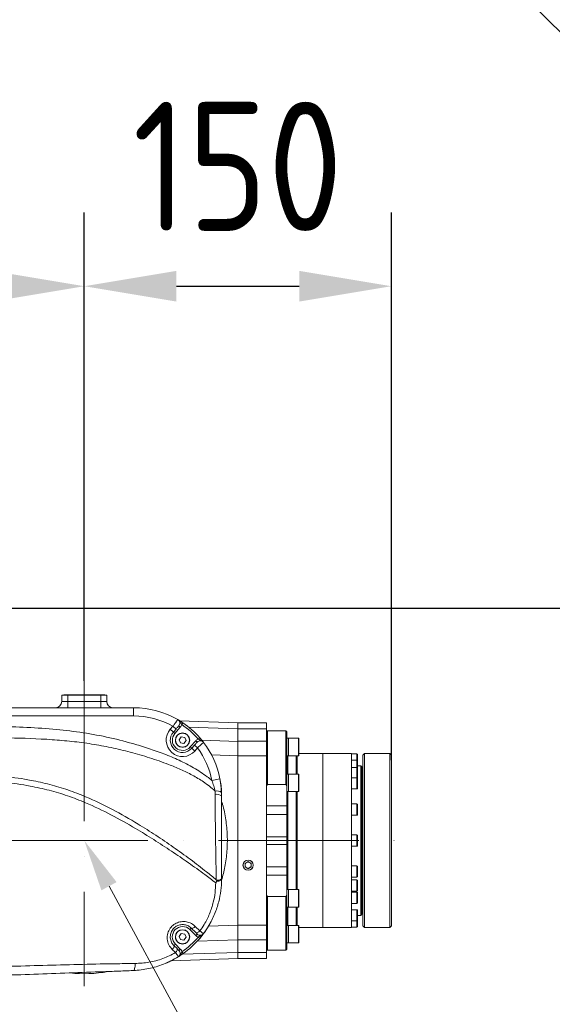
# Model space of a CAD drawing. Header units: millimetres. Extents: x 35469 to 44263, y -24881 to -16268.
# Tile 85 of 231: x 39782 to 40043, y -17989 to -17509. Entities that reach past the tile are written whole.
import ezdxf

# ---------------------------------------------------------------- set-up
doc = ezdxf.new("R2010")
doc.units = ezdxf.units.MM
doc.header["$LTSCALE"] = 0.3175
doc.linetypes.add('ACAD_ISO10W100', pattern=[18, 12, -3, 0, -3])
for name, color, linetype, lineweight in [('1轮廓实线层', 7, 'Continuous', 18), ('7标注层', 4, 'Continuous', 13), ('中心线', 4, 'ACAD_ISO10W100', 20), ('细实线', 1, 'Continuous', 20)]:
    doc.layers.add(name, color=color, linetype=linetype, lineweight=lineweight)
doc.styles.add('标准汉字', font='gbenor.shx', dxfattribs={"bigfont": 'gbcbig.shx'})
doc.dimstyles.new('M1：18', dxfattribs={"dimscale": 18, "dimtxt": 3.5, "dimasz": 2.5, "dimexe": 2, "dimexo": 0, "dimgap": 1.5, "dimtad": 1, "dimdec": 1, "dimdsep": 46, "dimtxsty": '标准汉字', "dimcen": 5, "dimdle": 5, "dimclrd": 1, "dimclre": 1, "dimclrt": 256, "dimadec": 4, "dimazin": 2, "dimtfac": 1, "dimtdec": 1, "dimtmove": 0, "dimatfit": 3, "dimfxl": 1, "dimtolj": 1, "dimarcsym": 0})

# ---------------------------------------------------------------- blocks, each defined once
blk = doc.blocks.new('*D28')
at = {"layer": '7标注层', "color": 1, "lineweight": -2, "ltscale": 18, "transparency": 16777216}
for p, q in [((38753.98, -17970.42), (38753.98, -17602.95)), ((39813.98, -17831.5), (39813.98, -17602.95)), ((38798.98, -17638.95), (39768.98, -17638.95))]:
    blk.add_line(p, q, dxfattribs=at)
at = {"layer": '7标注层', "color": 1, "transparency": 16777216}
for points in [[(38798.98, -17631.45), (38798.98, -17646.45), (38753.98, -17638.95)], [(39768.98, -17646.45), (39768.98, -17631.45), (39813.98, -17638.95)]]:
    blk.add_solid(points, dxfattribs=at)
at = {"layer": 'Defpoints', "color": 0, "transparency": 16777216}
for p in [(39813.98, -17638.95), (39813.98, -17831.5), (38753.98, -17970.42)]:
    blk.add_point(p, dxfattribs=at)
at = {"layer": '7标注层', "transparency": 16777216, "insert": (39283.98, -17580.45), "char_height": 63, "attachment_point": 5, "style": '标准汉字'}
blk.add_mtext('\\A1;1060', dxfattribs=at)
blk = doc.blocks.new('*D29')
at = {"layer": '7标注层', "color": 1, "lineweight": -2, "ltscale": 18, "transparency": 16777216}
for p, q in [((39813.98, -17831.5), (39813.98, -17602.95)), ((39963.98, -17870.29), (39963.98, -17602.95)), ((39858.98, -17638.95), (39918.98, -17638.95))]:
    blk.add_line(p, q, dxfattribs=at)
at = {"layer": '7标注层', "color": 1, "transparency": 16777216}
for points in [[(39858.98, -17631.45), (39858.98, -17646.45), (39813.98, -17638.95)], [(39918.98, -17646.45), (39918.98, -17631.45), (39963.98, -17638.95)]]:
    blk.add_solid(points, dxfattribs=at)
at = {"layer": 'Defpoints', "color": 0, "transparency": 16777216}
for p in [(39963.98, -17638.95), (39813.98, -17831.5), (39963.98, -17870.29)]:
    blk.add_point(p, dxfattribs=at)
at = {"layer": '7标注层', "transparency": 16777216, "insert": (39888.98, -17580.45), "char_height": 63, "attachment_point": 5, "style": '标准汉字'}
blk.add_mtext('\\A1;150', dxfattribs=at)
blk = doc.blocks.new('*D44')
at = {"layer": '7标注层', "color": 1, "lineweight": -2, "ltscale": 18, "transparency": 16777216}
for p, q in [((37974.46, -17796.16), (40892.23, -17796.16)), ((40856.23, -18794.5), (40856.23, -17841.16)), ((40604.54, -18839.5), (40892.23, -18839.5))]:
    blk.add_line(p, q, dxfattribs=at)
at = {"layer": '7标注层', "color": 1, "transparency": 16777216}
for points in [[(40863.73, -17841.16), (40848.73, -17841.16), (40856.23, -17796.16)], [(40848.73, -18794.5), (40863.73, -18794.5), (40856.23, -18839.5)]]:
    blk.add_solid(points, dxfattribs=at)
at = {"layer": 'Defpoints', "color": 0, "transparency": 16777216}
for p in [(37974.46, -17796.16), (40856.23, -17796.16), (40604.54, -18839.5)]:
    blk.add_point(p, dxfattribs=at)
at = {"layer": '7标注层', "transparency": 16777216, "insert": (40797.73, -18317.83), "char_height": 63, "attachment_point": 5, "rotation": 90, "style": '标准汉字'}
blk.add_mtext('\\A1;1043.3', dxfattribs=at)
blk = doc.blocks.new('*D45')
at = {"layer": '7标注层', "color": 1, "lineweight": -2, "ltscale": 18, "transparency": 16777216}
for p, q in [((38753.98, -16988.93), (41035.05, -16988.93)), ((40999.05, -17033.93), (40999.05, -18794.5)), ((40604.54, -18839.5), (41035.05, -18839.5))]:
    blk.add_line(p, q, dxfattribs=at)
at = {"layer": '7标注层', "color": 1, "transparency": 16777216}
for points in [[(41006.55, -17033.93), (40991.55, -17033.93), (40999.05, -16988.93)], [(40991.55, -18794.5), (41006.55, -18794.5), (40999.05, -18839.5)]]:
    blk.add_solid(points, dxfattribs=at)
at = {"layer": 'Defpoints', "color": 0, "transparency": 16777216}
for p in [(38753.98, -16988.93), (40604.54, -18839.5), (40999.05, -18839.5)]:
    blk.add_point(p, dxfattribs=at)
at = {"layer": '7标注层', "transparency": 16777216, "insert": (40940.55, -17914.21), "char_height": 63, "attachment_point": 5, "rotation": 90, "style": '标准汉字'}
blk.add_mtext('\\A1;1850.6', dxfattribs=at)

msp = doc.modelspace()

# ---------------------------------------------------------------- hatches: boundary and pattern name
at = {"layer": '细实线', "ltscale": 18}
msp.add_hatch(color=256, dxfattribs=at).paths.add_polyline_path([(39822.343, -17933.797), (39829.773, -17929.772), (39813.983, -17909.495)], flags=0)

# ---------------------------------------------------------------- linework, layer by layer
at = {"layer": '1轮廓实线层', "ltscale": 18}
for p, q in [((39802.983, -17838.495), (39805.983, -17838.495)), ((39802.983, -17841.666), (39802.983, -17838.495)), ((39802.983, -17841.666), (39805.983, -17841.666)), ((39803.983, -17838.495), (39803.983, -17838.37)), ((39803.983, -17838.37), (39804.608, -17838.37)), ((39804.608, -17838.37), (39804.608, -17838.495)), ((39804.608, -17838.37), (39823.358, -17838.37)), ((39805.233, -17838.308), (39805.233, -17838.37)), ((39805.233, -17838.308), (39805.483, -17838.308)), ((39805.483, -17838.308), (39805.483, -17838.37)), ((39805.983, -17838.495), (39805.983, -17841.666)), ((39805.983, -17838.495), (39821.983, -17838.495)), ((39805.983, -17841.666), (39821.983, -17841.666)), ((39805.983, -17841.666), (39805.983, -17844.666)), ((39806.733, -17838.308), (39806.733, -17838.37)), ((39806.733, -17838.308), (39806.983, -17838.308)), ((39806.983, -17838.308), (39806.983, -17838.37)), ((39808.233, -17838.308), (39808.233, -17838.37)), ((39808.233, -17838.308), (39808.483, -17838.308)), ((39808.483, -17838.308), (39808.483, -17838.37)), ((39809.733, -17838.308), (39809.733, -17838.37)), ((39809.733, -17838.308), (39809.983, -17838.308)), ((39809.983, -17838.308), (39809.983, -17838.37)), ((39811.233, -17838.308), (39811.233, -17838.37)), ((39811.233, -17838.308), (39811.483, -17838.308)), ((39811.483, -17838.308), (39811.483, -17838.37)), ((39812.608, -17838.308), (39815.358, -17838.308)), ((39812.608, -17838.308), (39812.608, -17838.37)), ((39815.358, -17838.308), (39815.358, -17838.37)), ((39816.483, -17838.308), (39816.483, -17838.37)), ((39816.483, -17838.308), (39816.733, -17838.308)), ((39816.733, -17838.308), (39816.733, -17838.37)), ((39817.983, -17838.308), (39817.983, -17838.37)), ((39817.983, -17838.308), (39818.233, -17838.308)), ((39818.233, -17838.308), (39818.233, -17838.37)), ((39819.483, -17838.308), (39819.483, -17838.37)), ((39819.483, -17838.308), (39819.733, -17838.308)), ((39819.733, -17838.308), (39819.733, -17838.37)), ((39820.983, -17838.308), (39821.233, -17838.308)), ((39820.983, -17838.308), (39820.983, -17838.37)), ((39821.233, -17838.308), (39821.233, -17838.37)), ((39821.983, -17838.495), (39824.983, -17838.495)), ((39821.983, -17841.666), (39821.983, -17838.495)), ((39821.983, -17841.666), (39824.983, -17841.666)), ((39821.983, -17841.666), (39821.983, -17844.666)), ((39822.483, -17838.308), (39822.483, -17838.37)), ((39822.483, -17838.308), (39822.733, -17838.308)), ((39822.733, -17838.308), (39822.733, -17838.37)), ((39823.358, -17838.495), (39823.358, -17838.37)), ((39823.358, -17838.37), (39823.983, -17838.37)), ((39823.983, -17838.37), (39823.983, -17838.495)), ((39824.983, -17838.495), (39824.983, -17841.666)), ((39769.983, -17844.666), (39838.063, -17844.666)), ((39838.063, -17848.666), (39838.063, -17844.666)), ((39838.063, -17848.666), (39769.983, -17848.666)), ((39860.528, -17851.002), (39888.983, -17851.995)), ((39862.125, -17852.029), (39861.566, -17852.858)), ((39888.983, -17851.995), (39902.983, -17851.995)), ((39888.983, -17854.924), (39888.983, -17851.995)), ((39902.983, -17851.995), (39902.983, -17854.924)), ((39855.992, -17855.194), (39857.285, -17853.732)), ((39857.49, -17856.519), (39855.992, -17855.194)), ((39858.783, -17855.058), (39857.285, -17853.732)), ((39858.783, -17855.058), (39857.49, -17856.519)), ((39858.238, -17857.182), (39857.49, -17856.519)), ((39860.885, -17854.191), (39858.238, -17857.182)), ((39860.885, -17854.191), (39860.136, -17853.528)), ((39888.983, -17854.917), (39864.909, -17854.077)), ((39902.983, -17854.924), (39888.983, -17854.924)), ((39888.983, -17854.924), (39888.983, -17861.066)), ((39902.983, -17854.924), (39902.983, -17861.066)), ((39903.483, -17855.995), (39902.983, -17856.495)), ((39912.483, -17855.995), (39903.483, -17855.995)), ((39903.483, -17882.178), (39903.483, -17855.995)), ((39912.983, -17856.495), (39912.483, -17855.995)), ((39912.483, -17882.178), (39912.483, -17855.995)), ((39912.983, -17883.17), (39912.983, -17856.495)), ((39861.326, -17858.906), (39860.278, -17860.269)), ((39860.278, -17860.269), (39860.935, -17861.859)), ((39860.935, -17861.859), (39862.64, -17862.085)), ((39863.031, -17859.132), (39861.326, -17858.906)), ((39862.64, -17862.085), (39863.688, -17860.721)), ((39863.688, -17860.721), (39863.031, -17859.132)), ((39865.727, -17863.809), (39868.398, -17860.79)), ((39868.398, -17860.79), (39869.147, -17861.453)), ((39870.377, -17859.297), (39869.625, -17859.957)), ((39872.234, -17861.564), (39870.377, -17859.297)), ((39871.362, -17860.46), (39888.983, -17861.075)), ((39888.983, -17861.066), (39902.983, -17861.066)), ((39888.983, -17868.137), (39888.983, -17861.066)), ((39902.983, -17861.066), (39902.983, -17868.137)), ((39913.783, -17859.595), (39912.983, -17859.595)), ((39918.683, -17859.595), (39913.783, -17859.595)), ((39913.783, -17859.595), (39913.783, -17865.166)), ((39913.783, -17859.595), (39913.783, -17867.283)), ((39918.683, -17868.095), (39918.683, -17859.595)), ((39918.783, -17859.695), (39918.783, -17867.995)), ((39865.727, -17863.809), (39866.476, -17864.471)), ((39866.476, -17864.471), (39867.795, -17862.981)), ((39866.476, -17864.471), (39867.974, -17865.797)), ((39867.795, -17862.981), (39869.293, -17864.306)), ((39869.293, -17864.306), (39867.974, -17865.797)), ((39913.783, -17865.166), (39913.783, -17868.095)), ((39888.983, -17868.147), (39876.146, -17867.699)), ((39902.983, -17868.137), (39888.983, -17868.137)), ((39888.983, -17868.137), (39888.983, -17950.853)), ((39888.983, -17868.147), (39888.983, -17950.836)), ((39902.983, -17868.137), (39902.983, -17950.853)), ((39912.983, -17868.095), (39913.783, -17868.095)), ((39913.383, -17868.095), (39913.383, -17877.032)), ((39913.783, -17867.283), (39913.783, -17868.095)), ((39913.783, -17868.095), (39918.683, -17868.095)), ((39917.483, -17877.032), (39917.483, -17868.095)), ((39917.983, -17877.032), (39917.983, -17868.095)), ((39930.483, -17866.995), (39918.783, -17866.995)), ((39944.483, -17866.995), (39930.483, -17866.995)), ((39930.483, -17866.995), (39930.483, -17951.995)), ((39944.483, -17951.995), (39944.483, -17866.995)), ((39947.183, -17867.245), (39944.483, -17867.245)), ((39947.183, -17870.252), (39944.483, -17870.252)), ((39947.183, -17870.252), (39947.183, -17867.245)), ((39947.183, -17873.902), (39947.183, -17870.252)), ((39947.483, -17870.552), (39947.483, -17867.545)), ((39947.483, -17874.202), (39947.483, -17870.552)), ((39950.783, -17866.995), (39949.983, -17867.795)), ((39949.983, -17951.195), (39949.983, -17867.795)), ((39963.183, -17866.995), (39950.783, -17866.995)), ((39950.783, -17866.995), (39950.783, -17951.995)), ((39963.983, -17867.795), (39963.183, -17866.995)), ((39963.183, -17951.995), (39963.183, -17866.995)), ((39963.983, -17867.795), (39963.983, -17951.195)), ((39947.183, -17873.902), (39944.483, -17873.902)), ((39947.183, -17878.815), (39947.183, -17873.902)), ((39948.983, -17872.995), (39947.483, -17872.995)), ((39947.483, -17879.102), (39947.483, -17874.202)), ((39949.483, -17873.495), (39948.983, -17872.995)), ((39948.983, -17945.995), (39948.983, -17872.995)), ((39949.483, -17945.495), (39949.483, -17873.495)), ((39876.333, -17880.156), (39880.258, -17879.385)), ((39913.783, -17877.032), (39912.983, -17877.032)), ((39918.683, -17877.032), (39913.783, -17877.032)), ((39913.783, -17877.032), (39913.783, -17884.725)), ((39913.783, -17877.032), (39913.783, -17885.532)), ((39918.683, -17885.532), (39918.683, -17877.032)), ((39918.783, -17877.132), (39918.783, -17885.432)), ((39947.183, -17878.815), (39944.483, -17878.815)), ((39947.183, -17884.315), (39947.183, -17878.815)), ((39947.483, -17879.108), (39947.483, -17879.102)), ((39947.483, -17884.015), (39947.483, -17879.115)), ((39949.983, -17880.995), (39949.483, -17880.495)), ((39877.882, -17886.966), (39877.845, -17885.379)), ((39903.483, -17882.178), (39902.983, -17883.17)), ((39902.983, -17892.592), (39902.983, -17883.17)), ((39912.483, -17882.178), (39903.483, -17882.178)), ((39912.983, -17883.17), (39912.483, -17882.178)), ((39912.983, -17883.17), (39912.983, -17892.592)), ((39912.983, -17885.532), (39913.783, -17885.532)), ((39913.383, -17885.532), (39913.383, -17933.459)), ((39913.783, -17884.725), (39913.783, -17885.532)), ((39913.783, -17885.532), (39918.683, -17885.532)), ((39917.483, -17933.459), (39917.483, -17885.532)), ((39917.983, -17933.459), (39917.983, -17885.532)), ((39944.483, -17884.315), (39947.183, -17884.315)), ((39881.031, -17885.997), (39881.063, -17887.666)), ((39881.063, -17887.666), (39881.063, -17928.172)), ((39912.983, -17892.592), (39902.983, -17892.592)), ((39912.983, -17892.592), (39912.983, -17896.733)), ((39947.183, -17891.629), (39944.483, -17891.629)), ((39947.183, -17897.129), (39947.183, -17891.629)), ((39947.483, -17896.829), (39947.483, -17891.929)), ((39902.983, -17896.733), (39912.983, -17896.733)), ((39902.983, -17907.608), (39902.983, -17896.733)), ((39912.983, -17896.733), (39912.983, -17907.608)), ((39944.483, -17897.129), (39947.183, -17897.129)), ((39912.983, -17907.608), (39902.983, -17907.608)), ((39912.983, -17907.608), (39912.983, -17911.383)), ((39947.183, -17906.745), (39944.483, -17906.745)), ((39947.183, -17912.245), (39947.183, -17906.745)), ((39947.483, -17911.945), (39947.483, -17907.045)), ((39902.983, -17911.383), (39912.983, -17911.383)), ((39902.983, -17922.257), (39902.983, -17911.383)), ((39912.983, -17911.383), (39912.983, -17922.257)), ((39944.483, -17912.245), (39947.183, -17912.245)), ((39892.483, -17920.629), (39893.983, -17919.763)), ((39892.483, -17922.361), (39892.483, -17920.629)), ((39893.983, -17923.227), (39892.483, -17922.361)), ((39893.983, -17919.763), (39895.483, -17920.629)), ((39893.983, -17923.227), (39895.483, -17922.361)), ((39895.483, -17920.629), (39895.483, -17922.361)), ((39912.983, -17922.257), (39902.983, -17922.257)), ((39912.983, -17922.257), (39912.983, -17926.399)), ((39947.183, -17921.861), (39944.483, -17921.861)), ((39947.183, -17922.071), (39947.183, -17921.861)), ((39947.183, -17927.361), (39947.183, -17922.071)), ((39947.483, -17927.061), (39947.483, -17922.161)), ((39878.519, -17928.892), (39878.69, -17929.396)), ((39880.995, -17930.642), (39881.063, -17928.172)), ((39881.063, -17928.172), (39881.061, -17928.533)), ((39902.983, -17926.399), (39912.983, -17926.399)), ((39902.983, -17935.82), (39902.983, -17926.399)), ((39912.983, -17926.399), (39912.983, -17935.82)), ((39944.483, -17927.361), (39947.183, -17927.361)), ((39947.183, -17928.69), (39944.483, -17928.69)), ((39947.183, -17934.19), (39947.183, -17928.69)), ((39947.483, -17933.89), (39947.483, -17928.99)), ((39913.783, -17933.459), (39912.983, -17933.459)), ((39918.683, -17933.459), (39913.783, -17933.459)), ((39913.783, -17933.459), (39913.783, -17941.959)), ((39918.683, -17934.276), (39918.683, -17933.459)), ((39918.783, -17933.559), (39918.783, -17934.356)), ((39902.983, -17935.82), (39903.483, -17936.813)), ((39903.483, -17962.995), (39903.483, -17936.813)), ((39903.483, -17936.813), (39912.483, -17936.813)), ((39912.483, -17936.813), (39912.983, -17935.82)), ((39912.483, -17962.995), (39912.483, -17936.813)), ((39912.983, -17962.495), (39912.983, -17935.82)), ((39918.683, -17941.959), (39918.683, -17934.276)), ((39918.783, -17934.356), (39918.783, -17941.859)), ((39944.483, -17934.19), (39947.183, -17934.19)), ((39947.183, -17934.676), (39944.483, -17934.676)), ((39947.183, -17935.481), (39947.183, -17934.676)), ((39947.183, -17940.176), (39947.183, -17935.481)), ((39947.483, -17939.876), (39947.483, -17934.976)), ((39949.483, -17938.495), (39949.983, -17937.995)), ((39912.983, -17941.959), (39913.783, -17941.959)), ((39912.983, -17941.959), (39912.983, -17943.495)), ((39913.383, -17941.959), (39913.383, -17950.896)), ((39913.783, -17941.959), (39918.683, -17941.959)), ((39917.483, -17950.896), (39917.483, -17941.959)), ((39917.983, -17950.896), (39917.983, -17941.959)), ((39944.483, -17940.176), (39947.183, -17940.176)), ((39947.183, -17943.238), (39944.483, -17943.238)), ((39947.183, -17944.936), (39947.183, -17943.238)), ((39947.483, -17948.438), (39947.483, -17943.538)), ((39947.183, -17948.738), (39947.183, -17944.936)), ((39947.483, -17945.995), (39948.983, -17945.995)), ((39948.983, -17945.995), (39949.483, -17945.495)), ((39865.491, -17952.933), (39866.193, -17952.22)), ((39868.482, -17955.878), (39865.491, -17952.933)), ((39868.394, -17954.387), (39866.193, -17952.22)), ((39868.204, -17951.401), (39870.452, -17953.594)), ((39874.609, -17951.338), (39888.983, -17950.836)), ((39888.983, -17950.836), (39888.983, -17957.899)), ((39888.983, -17950.853), (39902.983, -17950.853)), ((39888.983, -17957.924), (39888.983, -17950.853)), ((39902.983, -17950.853), (39902.983, -17957.924)), ((39913.783, -17950.896), (39912.983, -17950.896)), ((39918.683, -17950.896), (39913.783, -17950.896)), ((39913.783, -17950.896), (39913.783, -17959.396)), ((39918.683, -17953.841), (39918.683, -17950.896)), ((39918.783, -17950.996), (39918.783, -17953.871)), ((39918.783, -17951.995), (39930.483, -17951.995)), ((39930.483, -17951.995), (39944.483, -17951.995)), ((39944.483, -17948.738), (39947.183, -17948.738)), ((39944.483, -17951.745), (39947.183, -17951.745)), ((39947.183, -17948.995), (39947.183, -17948.738)), ((39947.183, -17951.745), (39947.183, -17948.995)), ((39947.483, -17951.445), (39947.483, -17948.438)), ((39949.983, -17951.195), (39950.783, -17951.995)), ((39950.783, -17951.995), (39963.183, -17951.995)), ((39963.183, -17951.995), (39963.983, -17951.195)), ((39861.326, -17954.906), (39860.278, -17956.269)), ((39860.278, -17956.269), (39860.935, -17957.859)), ((39860.935, -17957.859), (39862.64, -17958.085)), ((39863.031, -17955.132), (39861.326, -17954.906)), ((39862.64, -17958.085), (39863.688, -17956.721)), ((39863.688, -17956.721), (39863.031, -17955.132)), ((39868.482, -17955.878), (39869.183, -17955.165)), ((39888.983, -17957.899), (39869.152, -17958.591)), ((39870.367, -17957.223), (39869.605, -17956.575)), ((39870.367, -17957.223), (39871.969, -17955.23)), ((39902.983, -17957.924), (39888.983, -17957.924)), ((39888.983, -17957.924), (39888.983, -17964.066)), ((39902.983, -17957.924), (39902.983, -17964.066)), ((39918.683, -17959.396), (39918.683, -17953.841)), ((39918.783, -17953.871), (39918.783, -17959.296)), ((39858.519, -17964.213), (39856.971, -17962.706)), ((39858.475, -17960.058), (39857.773, -17960.77)), ((39857.773, -17960.77), (39859.288, -17962.262)), ((39858.475, -17960.058), (39860.886, -17962.432)), ((39860.886, -17962.432), (39860.184, -17963.145)), ((39902.983, -17962.495), (39903.483, -17962.995)), ((39912.483, -17962.995), (39912.983, -17962.495)), ((39912.983, -17959.396), (39913.783, -17959.396)), ((39913.783, -17959.396), (39918.683, -17959.396)), ((39888.983, -17966.995), (39856.524, -17968.129)), ((39862.27, -17964.65), (39861.69, -17963.836)), ((39861.75, -17965.015), (39888.983, -17964.065)), ((39888.983, -17964.066), (39902.983, -17964.066)), ((39888.983, -17966.995), (39888.983, -17964.066)), ((39902.983, -17966.995), (39888.983, -17966.995)), ((39902.983, -17964.066), (39902.983, -17966.995)), ((39903.483, -17962.995), (39912.483, -17962.995))]:
    msp.add_line(p, q, dxfattribs=at)
at = {"layer": '1轮廓实线层', "lineweight": 20, "ltscale": 18}
for points in [[(39862.125, -17852.029), (39860.699, -17851.107), (39859.645, -17850.475)], [(39880.336, -17879.791), (39880.331, -17879.765), (39880.258, -17879.385)], [(39881.063, -17887.666), (39880.879, -17883.699), (39880.414, -17880.225)], [(39866.193, -17952.22), (39866.339, -17952.31), (39866.533, -17952.342), (39866.768, -17952.315), (39867.034, -17952.229), (39867.323, -17952.089), (39867.621, -17951.899), (39867.919, -17951.667), (39868.204, -17951.401)], [(39868.394, -17954.387), (39868.548, -17954.485), (39868.75, -17954.523), (39868.993, -17954.501), (39869.267, -17954.42), (39869.561, -17954.282), (39869.865, -17954.093), (39870.165, -17953.861), (39870.452, -17953.594)], [(39857.773, -17960.77), (39857.855, -17960.903), (39857.881, -17961.083), (39857.852, -17961.304), (39857.767, -17961.558), (39857.631, -17961.836), (39857.448, -17962.127), (39857.226, -17962.421), (39856.971, -17962.706)], [(39859.288, -17962.262), (39859.373, -17962.398), (39859.405, -17962.581), (39859.38, -17962.806), (39859.301, -17963.062), (39859.169, -17963.342), (39858.99, -17963.634), (39858.771, -17963.928), (39858.519, -17964.213)], [(39853.82, -17969.389), (39857.304, -17967.724), (39859.833, -17966.271)], [(39860.404, -17965.911), (39860.779, -17965.669), (39862.27, -17964.65)], [(39838.823, -17969.503), (39838.807, -17970.193), (39838.761, -17970.844), (39838.684, -17971.435), (39838.581, -17971.948), (39838.454, -17972.366), (39838.306, -17972.677), (39838.143, -17972.87), (39837.97, -17972.94)]]:
    msp.add_lwpolyline(points, dxfattribs=at)
at = {"layer": '1轮廓实线层', "ltscale": 18}
for centre, radius in [((39861.983, -17860.495), 3.5), ((39861.983, -17860.495), 3.4), ((39893.983, -17921.495), 2.5), ((39893.983, -17921.495), 2.458), ((39861.983, -17956.495), 3.5), ((39861.983, -17956.495), 3.4)]:
    msp.add_circle(centre, radius, dxfattribs=at)
at = {"layer": '1轮廓实线层', "lineweight": 20, "ltscale": 18}
for centre, radius, start, end in [((39799.983, -17841.666), 3, 270, 0), ((39827.983, -17841.666), 3, 180, 270), ((39838.063, -17887.666), 43, 59.87825, 90), ((39838.063, -17887.666), 39, 60.47045, 90), ((39858.638, -17852.203), 2, 318.49471, 59.87825), ((39838.063, -17887.666), 43, 41.28052, 55.97222), ((39861.983, -17860.495), 8, 138.49471, 318.49471), ((39861.983, -17860.495), 6, 138.49471, 318.49471), ((39858.638, -17852.203), 3, 318.49471, 347.38469), ((39838.063, -17887.666), 42, 41.28052, 55.97222), ((39861.983, -17860.495), 5, 138.49471, 318.49471), ((39861.983, -17860.495), 3.5, 112.44828, 180), ((39861.983, -17860.495), 3.5, 180, 292.44828), ((39870.645, -17862.778), 3, 109.86805, 138.49471), ((39870.645, -17862.778), 2, 37.37449, 138.49471), ((39838.063, -17887.666), 43, 11.10349, 37.37449), ((39918.683, -17859.695), 0.1, 0, 90), ((39838.063, -17887.666), 39, 11.10349, 36.79637), ((39918.683, -17867.995), 0.1, 270, 0), ((39947.183, -17867.545), 0.3, 360, 90), ((39947.183, -17870.552), 0.3, 0, 90), ((39947.183, -17874.202), 0.3, 360, 90), ((39918.683, -17877.132), 0.1, 0, 90), ((39947.183, -17879.115), 0.3, 360, 90), ((39878.645, -17889.773), 4.466, 57.71385, 100.32441), ((39918.683, -17885.432), 0.1, 270, 0), ((39947.183, -17884.015), 0.3, 270, 0), ((39878.525, -17891.618), 4.697, 57.29461, 97.86724), ((39947.183, -17891.929), 0.3, 360, 90), ((39947.183, -17896.829), 0.3, 270, 0), ((39947.183, -17907.045), 0.3, 0, 90), ((39947.183, -17911.945), 0.3, 270, 0), ((39893.983, -17921.495), 1.5, 120, 180), ((39893.983, -17921.495), 1.5, 180, 240), ((39893.983, -17921.495), 1.5, 60, 120), ((39893.983, -17921.495), 1.5, 240, 300), ((39893.983, -17921.495), 1.5, 0, 60), ((39893.983, -17921.495), 1.5, 300, 0), ((39947.183, -17922.161), 0.3, 0, 90), ((39878.937, -17925.514), 3.404, 262.93081, 308.64514), ((39947.183, -17927.061), 0.3, 270, 0), ((39947.183, -17928.99), 0.3, 0, 90), ((39918.683, -17933.559), 0.1, 0, 90), ((39947.183, -17933.89), 0.3, 270, 0), ((39947.183, -17934.976), 0.3, 0, 90), ((39918.683, -17941.859), 0.1, 270, 0), ((39947.183, -17939.876), 0.3, 270, 0), ((39947.183, -17943.538), 0.3, 360, 90), ((39861.983, -17956.495), 5, 45.4409, 225.4409), ((39836.263, -17928.172), 44.8, 323.3175, 331.33055), ((39918.683, -17950.996), 0.1, 0, 90), ((39947.183, -17948.438), 0.3, 270, 0), ((39947.183, -17951.445), 0.3, 270, 0), ((39861.983, -17956.495), 3.5, 112.44828, 180), ((39861.983, -17956.495), 3.5, 180, 292.44828), ((39836.263, -17928.172), 43.8, 305.4872, 319.57393), ((39836.263, -17928.172), 44.8, 305.4872, 319.57393), ((39870.587, -17953.74), 3, 225.4409, 250.90612), ((39870.587, -17953.74), 2, 225.4409, 323.3175), ((39858.781, -17964.57), 3, 14.155, 45.4409), ((39918.683, -17959.296), 0.1, 270, 0), ((39858.781, -17964.57), 2, 301.74363, 45.4409), ((39813.983, -17909.495), 65, 263.835, 280.1901)]:
    msp.add_arc(centre, radius, start, end, dxfattribs=at)
at = {"layer": '1轮廓实线层', "ltscale": 18}
for points, knots in [([(39857.285, -17853.732), (39857.417, -17853.548), (39857.685, -17853.174), (39858.075, -17852.633), (39858.446, -17852.118), (39858.781, -17851.655), (39859.075, -17851.251), (39859.312, -17850.925), (39859.491, -17850.679), (39859.589, -17850.545), (39859.635, -17850.483), (39859.64, -17850.476), (39859.642, -17850.473)], [0, 0, 0, 0, 24363.9851605, 49450.7703463, 73914.9780162, 99116.3297501, 123434.0611155, 148483.5438215, 172423.111204, 197067.0257841, 211421.1816998, 225922.933065, 225922.933065, 225922.933065, 225922.933065]), ([(39861.566, -17852.858), (39861.468, -17852.732), (39861.247, -17852.449), (39860.865, -17851.809), (39860.498, -17851.183), (39860.001, -17850.709), (39859.77, -17850.547), (39859.645, -17850.474), (39859.642, -17850.473)], [0, 0, 0, 0, 20577.9671581, 46388.1221779, 102071.5354149, 120720.0367413, 140166.1884927, 140569.3732804, 140569.3732804, 140569.3732804, 140569.3732804]), ([(39859.642, -17850.473), (39859.644, -17850.474), (39859.708, -17850.511), (39859.836, -17850.586), (39860.199, -17850.8), (39860.712, -17851.111), (39861.463, -17851.587), (39861.909, -17851.885), (39862.125, -17852.029)], [0, 0, 0, 0, 340.9007204, 14460.9733331, 28575.0041834, 79441.1968054, 110955.0959386, 140583.5199281, 140583.5199281, 140583.5199281, 140583.5199281]), ([(39769.639, -17853.816), (39774.482, -17853.911), (39784.167, -17854.102), (39798.239, -17854.992), (39811.823, -17856.503), (39824.854, -17858.818), (39836.001, -17861.621), (39845.332, -17864.471), (39852.911, -17867.113), (39860.317, -17870.21), (39867.419, -17873.885), (39872.734, -17877.285), (39875.57, -17879.547), (39876.333, -17880.156)], [0, 0, 0, 0, 31697.3317618, 63392.8525127, 92235.8897219, 121104.0938933, 149934.8412484, 167395.4714589, 184938.9503442, 202449.8800877, 219872.0311916, 237230.4743058, 243612.8242978, 243612.8242978, 243612.8242978, 243612.8242978]), ([(39860.136, -17853.528), (39860.131, -17853.534), (39860.116, -17853.551), (39859.963, -17853.723), (39859.658, -17854.069), (39859.247, -17854.533), (39858.937, -17854.883), (39858.783, -17855.058)], [0, 0, 0, 0, 14734.4679918, 39528.7475958, 64833.8185666, 90426.698791, 116009.5433129, 116009.5433129, 116009.5433129, 116009.5433129]), ([(39877.845, -17885.379), (39876.952, -17884.57), (39875.159, -17882.943), (39871.465, -17880.302), (39866.781, -17877.503), (39861.055, -17874.732), (39854.102, -17871.872), (39845.909, -17869.01), (39836.52, -17866.308), (39827.078, -17864.053), (39817.563, -17862.293), (39807.937, -17861.037), (39794.473, -17859.902), (39777.192, -17859.255), (39756.089, -17859.465), (39734.96, -17860.372), (39720.873, -17861.408), (39713.829, -17861.926)], [0, 0, 0, 0, 7015.3618466, 14088.8813452, 26409.8081272, 38762.2876805, 51108.8745288, 70193.9449838, 89283.3654106, 108003.2725677, 126722.3270409, 145625.1658108, 164530.674343, 205413.9296727, 246304.5609027, 287441.3144482, 328580.1067895, 328580.1067895, 328580.1067895, 328580.1067895]), ([(39867.795, -17862.981), (39867.903, -17862.859), (39868.162, -17862.566), (39868.543, -17862.135), (39868.877, -17861.758), (39869.104, -17861.502), (39869.133, -17861.469), (39869.147, -17861.453)], [0, 0, 0, 0, 17956.4247925, 42866.0816446, 67335.5590892, 91608.8604727, 115888.9844763, 115888.9844763, 115888.9844763, 115888.9844763]), ([(39872.234, -17861.564), (39872.203, -17861.594), (39872.14, -17861.653), (39871.651, -17862.113), (39870.926, -17862.791), (39870.095, -17863.565), (39869.529, -17864.088), (39869.293, -17864.306)], [0, 0, 0, 0, 24450.9435645, 48825.4609715, 73283.5561544, 98065.1046687, 115882.1349704, 115882.1349704, 115882.1349704, 115882.1349704]), ([(39872.017, -17861.324), (39871.993, -17861.296), (39871.879, -17861.166), (39871.415, -17860.812), (39870.756, -17860.519), (39870.071, -17860.222), (39869.762, -17860.038), (39869.625, -17859.957)], [0, 0, 0, 0, 4647.5871695, 21833.7984681, 73150.8930149, 96937.1892998, 115901.570699, 115901.570699, 115901.570699, 115901.570699]), ([(39870.377, -17859.297), (39870.547, -17859.493), (39870.899, -17859.899), (39871.466, -17860.584), (39871.839, -17861.053), (39872.098, -17861.386), (39872.188, -17861.504), (39872.233, -17861.563), (39872.234, -17861.564)], [0, 0, 0, 0, 29590.1059956, 61063.2486784, 111863.6568209, 125959.434208, 140061.2455438, 140401.7053824, 140401.7053824, 140401.7053824, 140401.7053824]), ([(39593.983, -17886.395), (39597.331, -17886.08), (39604.028, -17885.451), (39614.254, -17884.504), (39624.574, -17883.558), (39637.712, -17882.375), (39653.661, -17880.979), (39672.44, -17879.462), (39691.275, -17878.125), (39710.33, -17877.068), (39729.581, -17876.409), (39746.904, -17876.404), (39762.102, -17876.976), (39775.147, -17878.071), (39786.848, -17879.756), (39797.145, -17882.037), (39806.031, -17884.704), (39816.304, -17888.647), (39827.767, -17894.195), (39839.116, -17900.666), (39848.966, -17906.882), (39857.479, -17912.656), (39865.788, -17918.636), (39872.833, -17924.026), (39876.898, -17927.426), (39878.465, -17928.737)], [0, 0, 0, 0, 17348.9365466, 34699.6616702, 52172.5559123, 69646.798989, 100921.8191428, 132200.4987944, 163572.1120965, 194943.6498664, 227166.8985152, 259385.9145497, 281085.2461631, 302790.7915934, 324468.2289417, 339829.1508044, 355209.586145, 370568.5586293, 394512.849648, 418465.0308538, 435535.5832693, 452602.9113154, 470015.5706527, 487418.5881472, 498340.2065172, 498340.2065172, 498340.2065172, 498340.2065172]), ([(39878.165, -17930.105), (39876.396, -17928.752), (39872.115, -17925.479), (39864.881, -17920.331), (39856.54, -17914.642), (39847.919, -17909.013), (39838.105, -17902.993), (39827.081, -17896.823), (39816, -17891.472), (39805.856, -17887.556), (39796.811, -17884.841), (39786.483, -17882.584), (39774.891, -17880.96), (39762.102, -17879.908), (39747.053, -17879.33), (39729.769, -17879.283), (39710.321, -17879.868), (39690.947, -17880.857), (39671.636, -17882.15), (39652.349, -17883.647), (39634.718, -17885.143), (39618.78, -17886.541), (39605.697, -17887.705), (39597.507, -17888.439), (39593.983, -17888.754)], [0, 0, 0, 0, 11534.0220577, 27898.8058394, 44271.439859, 61016.7872917, 77765.4369487, 99740.0556266, 121708.2793386, 136805.4813317, 151924.6213693, 167022.8546501, 187545.7044389, 208093.8997772, 228637.1114149, 259867.8168718, 291102.2334167, 322099.1700411, 353096.064162, 384177.7903897, 415255.262096, 438543.3208566, 461886.319546, 479516.0372313, 479516.0372313, 479516.0372313, 479516.0372313]), ([(39877.845, -17885.379), (39877.639, -17884.504), (39877.227, -17882.744), (39876.632, -17881.021), (39876.333, -17880.156)], [0, 0, 0, 0, 27362.6108221, 55011.4584056, 55011.4584056, 55011.4584056, 55011.4584056]), ([(39880.258, -17879.385), (39880.45, -17880.479), (39880.838, -17882.68), (39880.966, -17884.887), (39881.031, -17885.997)], [0, 0, 0, 0, 27320.199909, 55005.7941113, 55005.7941113, 55005.7941113, 55005.7941113]), ([(39878.465, -17928.737), (39878.406, -17926.167), (39878.285, -17920.837), (39878.149, -17912.625), (39878.03, -17904.125), (39877.938, -17895.531), (39877.901, -17889.827), (39877.882, -17886.966)], [0, 0, 0, 0, 21503.4727232, 44591.9065006, 67801.2757729, 91424.3169242, 115213.9377976, 115213.9377976, 115213.9377976, 115213.9377976]), ([(39881.063, -17890.365), (39881.227, -17890.852), (39882.207, -17893.757), (39883.206, -17899.317), (39883.97, -17906.954), (39883.792, -17914.64), (39882.902, -17921.968), (39881.637, -17926.599), (39881.046, -17928.763)], [0, 0, 0, 0, 5530.5653025, 32988.1960105, 60487.1866155, 88073.2335011, 115572.1688436, 139692.2271734, 139692.2271734, 139692.2271734, 139692.2271734]), ([(39881.061, -17928.533), (39880.984, -17930.332), (39880.828, -17933.958), (39879.706, -17939.614), (39877.761, -17945.443), (39875.171, -17950.674), (39873.049, -17953.708), (39872.191, -17954.935)], [0, 0, 0, 0, 22267.4145067, 44856.8565259, 70615.7785214, 96977.706858, 114889.4619892, 114889.4619892, 114889.4619892, 114889.4619892]), ([(39878.465, -17928.737), (39878.468, -17928.745), (39878.486, -17928.796), (39878.503, -17928.848), (39878.519, -17928.892)], [0, 0, 0, 0, 7968.9777603, 54743.1072116, 54743.1072116, 54743.1072116, 54743.1072116]), ([(39878.69, -17929.396), (39879.019, -17929.355), (39879.743, -17929.265), (39880.569, -17929.028), (39880.986, -17928.769), (39881.06, -17928.599), (39881.061, -17928.536), (39881.061, -17928.533)], [0, 0, 0, 0, 28066.0574014, 61778.4669086, 95518.2909786, 113993.4430819, 115051.342193, 115051.342193, 115051.342193, 115051.342193]), ([(39870.452, -17953.594), (39871.176, -17952.551), (39873.02, -17949.894), (39875.325, -17945.201), (39877.027, -17939.958), (39877.984, -17934.879), (39878.105, -17931.704), (39878.165, -17930.105)], [0, 0, 0, 0, 17026.3880752, 43389.0502299, 70454.7945069, 92495.3728314, 114842.2159156, 114842.2159156, 114842.2159156, 114842.2159156]), ([(39878.69, -17929.396), (39878.523, -17929.628), (39878.351, -17929.867), (39878.17, -17930.098), (39878.165, -17930.105)], [0, 0, 0, 0, 53201.9987193, 54736.2059226, 54736.2059226, 54736.2059226, 54736.2059226]), ([(39856.971, -17962.706), (39856.352, -17961.972), (39855.118, -17960.506), (39854.359, -17957.642), (39854.608, -17954.778), (39855.808, -17952.273), (39857.705, -17950.394), (39860.047, -17949.258), (39862.608, -17948.911), (39865.182, -17949.376), (39867.046, -17950.354), (39867.95, -17951.171), (39868.204, -17951.401)], [0, 0, 0, 0, 26346.8072449, 52560.5777341, 77269.5829363, 100392.7026629, 122473.8128384, 144137.3528267, 166069.9827846, 189033.1279877, 213752.2263112, 223439.8723091, 223439.8723091, 223439.8723091, 223439.8723091]), ([(39866.193, -17952.22), (39866.006, -17952.05), (39865.347, -17951.449), (39863.983, -17950.731), (39862.077, -17950.395), (39860.169, -17950.67), (39858.416, -17951.539), (39856.992, -17952.965), (39856.083, -17954.853), (39855.878, -17957.002), (39856.421, -17959.142), (39857.32, -17960.225), (39857.773, -17960.77)], [0, 0, 0, 0, 9954.5583643, 35118.8328835, 58118.6850497, 79785.6867257, 101041.4744084, 122734.7437667, 145610.7484083, 170283.865649, 196711.026877, 223497.0123729, 223497.0123729, 223497.0123729, 223497.0123729]), ([(39869.183, -17955.165), (39869.182, -17955.164), (39869.177, -17955.159), (39869.081, -17955.065), (39868.809, -17954.796), (39868.532, -17954.524), (39868.394, -17954.387)], [0, 0, 0, 0, 7003.4690126, 36803.5898182, 66808.4848221, 96806.0053554, 96806.0053554, 96806.0053554, 96806.0053554]), ([(39869.605, -17956.575), (39869.741, -17956.492), (39870.047, -17956.304), (39870.726, -17955.998), (39871.383, -17955.699), (39871.862, -17955.317), (39871.992, -17955.163), (39872.035, -17955.112)], [0, 0, 0, 0, 18193.9058611, 40998.5367642, 90243.0353218, 106737.2646544, 114742.4986116, 114742.4986116, 114742.4986116, 114742.4986116]), ([(39872.191, -17954.935), (39872.19, -17954.936), (39872.145, -17954.996), (39872.056, -17955.114), (39871.803, -17955.45), (39871.436, -17955.923), (39870.879, -17956.615), (39870.534, -17957.025), (39870.367, -17957.223)], [0, 0, 0, 0, 337.3782635, 14303.0219858, 28262.5060276, 78564.6162046, 109701.8829549, 138997.4901251, 138997.4901251, 138997.4901251, 138997.4901251]), ([(39870.452, -17953.594), (39870.75, -17953.838), (39871.348, -17954.326), (39871.946, -17954.791), (39872.166, -17954.94), (39872.187, -17954.936), (39872.191, -17954.935)], [0, 0, 0, 0, 29907.92932, 59895.2520104, 89769.5221374, 96802.2063686, 96802.2063686, 96802.2063686, 96802.2063686]), ([(39859.288, -17962.262), (39859.358, -17962.331), (39859.577, -17962.547), (39859.881, -17962.846), (39860.135, -17963.096), (39860.168, -17963.128), (39860.184, -17963.145)], [0, 0, 0, 0, 13302.0038781, 41639.3834417, 69174.5632158, 96741.4268305, 96741.4268305, 96741.4268305, 96741.4268305]), ([(39859.833, -17966.271), (39858.666, -17966.951), (39856.322, -17968.318), (39851.573, -17970.393), (39845.47, -17972.29), (39840.493, -17972.721), (39837.97, -17972.94)], [0, 0, 0, 0, 16765.0481805, 33683.1978446, 64748.1339418, 96677.2876745, 96677.2876745, 96677.2876745, 96677.2876745]), ([(39838.823, -17969.503), (39841.083, -17969.366), (39845.665, -17969.09), (39852.339, -17967.331), (39856.486, -17965.239), (39858.519, -17964.213)], [0, 0, 0, 0, 24037.4782776, 48716.8047235, 72453.4605026, 72453.4605026, 72453.4605026, 72453.4605026]), ([(39859.833, -17966.271), (39859.831, -17966.219), (39859.827, -17966.118), (39859.462, -17965.533), (39858.988, -17964.851), (39858.632, -17964.367), (39858.519, -17964.213)], [0, 0, 0, 0, 27853.6868866, 55400.7546776, 83536.1033698, 96713.7190435, 96713.7190435, 96713.7190435, 96713.7190435]), ([(39859.833, -17966.271), (39859.836, -17966.269), (39859.959, -17966.193), (39860.185, -17966.024), (39860.668, -17965.537), (39861.017, -17964.902), (39861.382, -17964.252), (39861.595, -17963.964), (39861.69, -17963.836)], [0, 0, 0, 0, 398.5581542, 19616.2128322, 38045.2635947, 93066.2861228, 118545.96705, 138874.0713779, 138874.0713779, 138874.0713779, 138874.0713779]), ([(39862.27, -17964.65), (39862.058, -17964.8), (39861.62, -17965.109), (39860.883, -17965.604), (39860.38, -17965.928), (39860.023, -17966.152), (39859.898, -17966.23), (39859.835, -17966.27), (39859.833, -17966.271)], [0, 0, 0, 0, 29268.9504355, 60377.8846834, 110634.2238343, 124581.0058263, 138533.9418939, 138871.0131693, 138871.0131693, 138871.0131693, 138871.0131693]), ([(39770.1, -17971.158), (39775.849, -17970.975), (39787.353, -17970.607), (39804.597, -17970.109), (39818.931, -17969.782), (39830.342, -17969.605), (39835.996, -17969.537), (39838.823, -17969.503)], [0, 0, 0, 0, 28522.8825615, 57068.1629993, 85757.7178455, 100164.3043967, 114570.0719403, 114570.0719403, 114570.0719403, 114570.0719403]), ([(39837.97, -17972.94), (39835.213, -17973.044), (39829.697, -17973.254), (39818.523, -17973.673), (39804.38, -17974.193), (39787.263, -17974.808), (39775.791, -17975.205), (39770.051, -17975.403)], [0, 0, 0, 0, 14215.7753704, 28432.3180997, 56991.5332794, 85771.3095779, 114580.4472969, 114580.4472969, 114580.4472969, 114580.4472969])]:
    msp.add_open_spline(points, degree=3, knots=knots, dxfattribs=at)
at = {"layer": '7标注层', "ltscale": 18}
msp.add_arc((38753.983, -18839.495), 1850.561, 300, 182, dxfattribs=at)
at = {"layer": '中心线', "ltscale": 18}
for p, q in [((39813.983, -17831.498), (39813.983, -17980.506)), ((38643.818, -17909.495), (39977.136, -17909.495))]:
    msp.add_line(p, q, dxfattribs=at)
at = {"layer": '细实线', "ltscale": 18}
msp.add_line((39826.058, -17931.785), (39897.92, -18064.437), dxfattribs=at)

# ---------------------------------------------------------------- dimensions: what is measured, and where the dimension line sits
at = {"layer": '7标注层', "ltscale": 18}
for base, p1, p2, angle, picture, middle in [((40999.054, -18839.495), (38753.983, -16988.935), (40604.544, -18839.495), 270, '*D45', (40940.554, -17914.215)), ((40856.231, -17796.156), (40604.544, -18839.495), (37974.458, -17796.156), 90, '*D44', (40797.731, -18317.826))]:
    dim = msp.add_linear_dim(base=base, p1=p1, p2=p2, angle=angle, dimstyle='M1：18', override={"dimsah": 1, "dimtzin": 8}, dxfattribs=at)
    dim.commit()
    dim.dimension.update_dxf_attribs({"geometry": picture, "text_midpoint": middle})
for base, p1, p2, picture, middle in [((39813.983, -17638.946), (38753.983, -17970.421), (39813.983, -17831.498), '*D28', (39283.983, -17580.446)), ((39963.983, -17638.946), (39813.983, -17831.498), (39963.983, -17870.29), '*D29', (39888.983, -17580.446))]:
    dim = msp.add_linear_dim(base=base, p1=p1, p2=p2, dimstyle='M1：18', override={"dimsah": 1, "dimtzin": 8}, dxfattribs=at)
    dim.commit()
    dim.dimension.update_dxf_attribs({"geometry": picture, "text_midpoint": middle})

doc.saveas('drawing.dxf')
